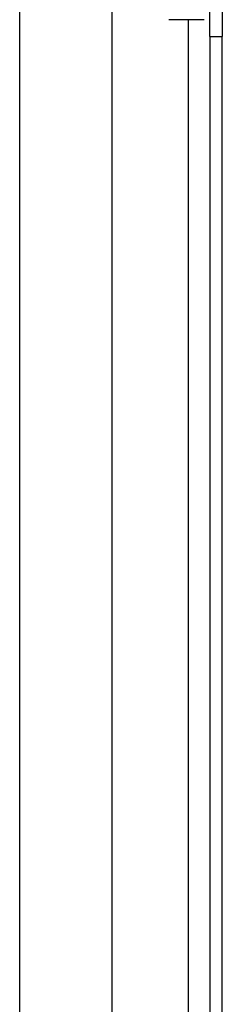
# Model space of a CAD drawing. Header units: inches. Extents: x 2.3 to 72.2, y 3.3 to 39.4.
# Tile 52 of 76: x 13.3 to 14.2, y 17.4 to 21.6. Entities that reach past the tile are written whole.
import ezdxf

# ---------------------------------------------------------------- set-up
doc = ezdxf.new("R2010")
doc.units = ezdxf.units.IN
doc.header["$MEASUREMENT"] = 0
doc.layers.add('Visible Edges(ANSI)', color=7, linetype='Continuous', lineweight=25)
doc.layers.add('Visible Tangent Edges(ANSI)', color=7, linetype='Continuous', lineweight=25)

msp = doc.modelspace()

# ---------------------------------------------------------------- linework, layer by layer
at = {"layer": 'Visible Edges(ANSI)'}
for p, q in [((13.308, 12.2501), (13.308, 22.6832)), ((13.7017, 21.8681), (13.7017, 13.0651)), ((14.1211, 21.5251), (14.1211, 21.8371)), ((14.1741, 21.8371), (14.1741, 21.5251)), ((14.0969, 21.5965), (13.9454, 21.5965)), ((14.1211, 21.5251), (14.1211, 13.4081)), ((14.1741, 13.4081), (14.1741, 21.5251))]:
    msp.add_line(p, q, dxfattribs=at)
at = {"layer": 'Visible Tangent Edges(ANSI)'}
for p, q in [((14.0281, 21.5965), (14.0281, 13.3368)), ((14.1211, 21.5251), (14.1741, 21.5251))]:
    msp.add_line(p, q, dxfattribs=at)

doc.saveas('drawing.dxf')
